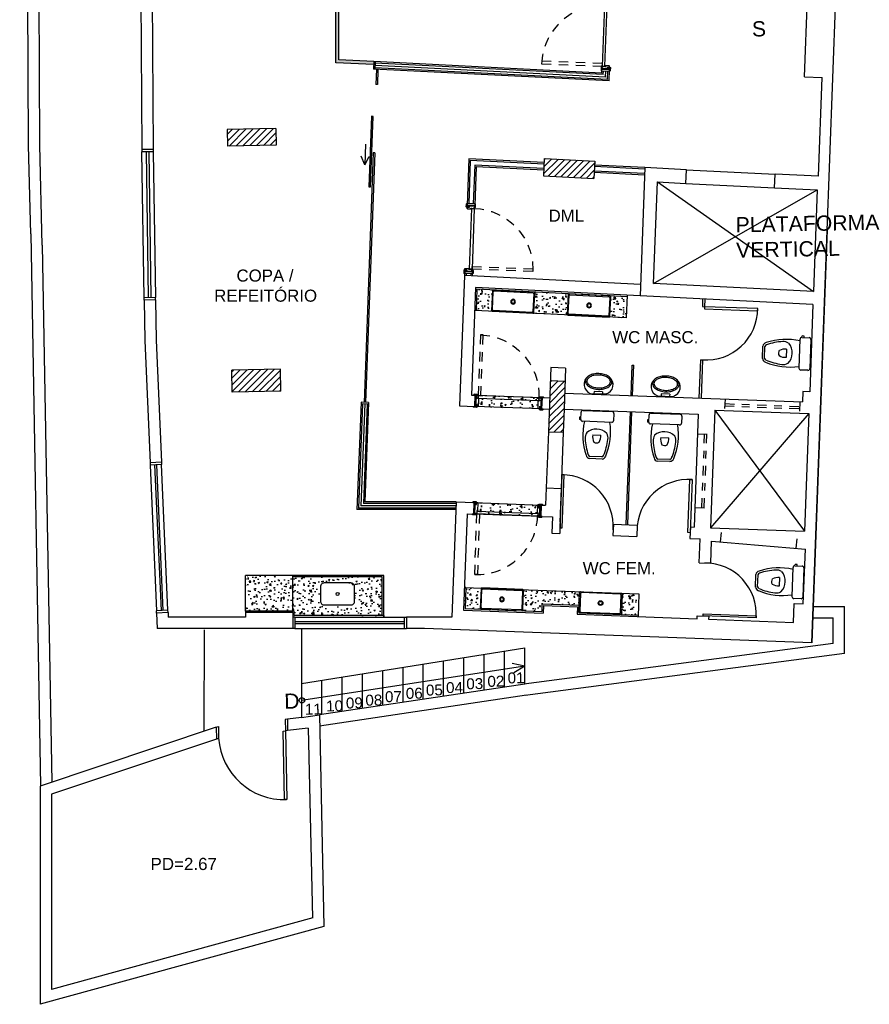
# Model space of a CAD drawing. Header units: inches. Extents: x 340 to 483, y 139 to 177.
# Tile 5 of 16: x 386 to 397, y 139 to 152. Entities that reach past the tile are written whole.
import ezdxf

# ---------------------------------------------------------------- set-up
doc = ezdxf.new("R2010")
doc.units = ezdxf.units.IN
doc.header["$LTSCALE"] = 0.1
doc.header["$MEASUREMENT"] = 0
doc.linetypes.add('DASHDOT2', pattern=[0.5, 0.25, -0.125, 0, -0.125])
doc.linetypes.add('DASHED2', pattern=[0.375, 0.25, -0.125])
for name, color, linetype in [('TJ-DIVISORIA', 96, 'Continuous'), ('TJ-DRYWALL', 132, 'Continuous'), ('TJ-ESQUADRIA1', 1, 'Continuous'), ('TJ-ESQUADRIA2', 2, 'Continuous'), ('TJ-ESQUADRIAS', 2, 'Continuous'), ('TJ-GRANITOCORTE', 3, 'Continuous'), ('TJ-GRANITOVISTA', 2, 'Continuous'), ('TJ-HACHURA', 8, 'Continuous'), ('TJ-LADEVIDRO', 11, 'Continuous'), ('TJ-LOUCA', 2, 'Continuous'), ('TJ-MOBILIARIOHIDRO', 2, 'Continuous'), ('TJ-PAREDE', 5, 'Continuous'), ('TJ-PAREDECORTE', 5, 'Continuous'), ('TJ-PAREDEMURO', 3, 'Continuous'), ('TJ-PILARES', 6, 'Continuous'), ('TJ-PISO', 1, 'Continuous'), ('TJ-PROJECAOACIMA', 1, 'DASHDOT2'), ('TJ-TEXTO01', 1, 'Continuous'), ('TJ-TEXTO01 1PARA100', 1, 'Continuous'), ('TJ-TEXTO03 1PARA100', 3, 'Continuous'), ('TJ-VIDRO', 140, 'Continuous')]:
    doc.layers.add(name, color=color, linetype=linetype)
doc.styles.add('ARIAL', font='arial.ttf')
doc.styles.get("Standard").update_dxf_attribs({"font": 'arial.ttf'})
doc.linetypes.add('BATTING', pattern='A,0.00254,-2.54,[134,ltypeshp.shx,S=2.54,R=0,X=-2.54,Y=0],-5.08,[134,ltypeshp.shx,S=2.54,R=180,X=2.54,Y=0],-2.54', length=10.16254)
pattern_1 = [(50, (0, 0), (0.179315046, -0.015688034), [0.01875, -0.20625]), (355, (0, 0), (-0.03468783, 0.18804803), [0.015, -0.165]), (100.451444, (0.01494, -0.0013), (0.14462721, 0.17236), [0.01593505, -0.17528553]), (46.1842, (0, 0.05), (0.26681033, -0.04137982), [0.028125, -0.309375]), (96.635635, (0.02223, 0.04655), (0.23366549, 0.24352965), [0.02390259, -0.26292844]), (351.184164, (0, 0.05), (0.23366549, 0.24352965), [0.0225, -0.2475]), (21, (0.025, 0.0375), (0.149226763, -0.100654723), [0.01875, -0.20625]), (326, (0.025, 0.0375), (0.06082883, 0.18128751), [0.015, -0.165]), (71.451445, (0.03744, 0.02911), (0.210055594, 0.08063279), [0.01593505, -0.17528553]), (37.5, (0, 0), (0.003039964, 0.083223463), [0, -0.163, 0, -0.1675, 0, -0.165625]), (7.5, (0, 0), (0.065767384, 0.098602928), [0, -0.0955, 0, -0.15925, 0, -0.063125]), (327.5, (-0.05575, 0), (0.133455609, -0.005638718), [0, -0.0625, 0, -0.195, 0, -0.25875]), (317.5, (-0.08075, 0), (0.145796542, 0.025026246), [0, -0.08125, 0, -0.1295, 0, -0.18375])]

# ---------------------------------------------------------------- blocks, each defined once
blk = doc.blocks.new('Vaso-p01')
at = {"color": 2}
for p, q in [((-0.162, 0), (0.162, 0)), ((-0.182, -0.077), (-0.198, -0.077)), ((-0.198, -0.077), (-0.198, -0.101)), ((-0.182, -0.101), (-0.198, -0.101)), ((-0.182, -0.101), (-0.182, -0.02)), ((0.182, -0.02), (0.182, -0.101)), ((0.162, -0.121), (-0.162, -0.121)), ((0.07, -0.533), (-0.07, -0.533)), ((0.067, -0.509), (-0.067, -0.509))]:
    blk.add_line(p, q, dxfattribs=at)
at = {"color": 1}
blk.add_line((-0.045, -0.267), (0.047, -0.267), dxfattribs=at)
at = {"color": 2}
for centre, radius, start, end in [((-0.162, -0.02), 0.0203, 90, 180), ((0.162, -0.02), 0.0203, 0, 90), ((-0.162, -0.101), 0.0203, 180, 270), ((0.162, -0.101), 0.0203, 270, 0), ((0.543, -0.252), 0.697, 169.1709, 200.5902), ((0, -0.367), 0.165, 46.9385, 133.0615), ((-0.543, -0.252), 0.697, 339.4098, 10.8291), ((-0.029, -0.3), 0.0988, 147.4418, 187.6795), ((0.543, -0.252), 0.673, 185.1838, 200.8893), ((-0.543, -0.252), 0.673, 339.1107, 354.8162), ((0.029, -0.3), 0.0988, 352.3205, 32.5582), ((-0.059, -0.481), 0.0536, 198.539, 258.4599), ((-0.059, -0.481), 0.0293, 203.7143, 254.3649), ((0.059, -0.481), 0.0293, 285.6351, 336.2857), ((0.059, -0.481), 0.0536, 281.5401, 341.461)]:
    blk.add_arc(centre, radius, start, end, dxfattribs=at)
at = {"color": 1}
for centre, radius, start, end in [((0.09, -0.282), 0.135, 173.5588, 209.061), ((-0.088, -0.282), 0.135, 330.939, 6.4412), ((0.001, -0.298), 0.0579, 239.3297, 300.6703)]:
    blk.add_arc(centre, radius, start, end, dxfattribs=at)
blk = doc.blocks.new('CUBA-RETANGULAR')
at = {"layer": 'TJ-MOBILIARIOHIDRO'}
for p, q in [((-0.28, -0.131), (-0.28, 0.131)), ((-0.271, 0.14), (0.271, 0.14)), ((0.28, 0.131), (0.28, -0.131)), ((-0.268, 0.118), (-0.268, -0.118)), ((0.258, 0.128), (-0.258, 0.128)), ((0.268, -0.118), (0.268, 0.118)), ((-0.258, -0.128), (0.258, -0.128)), ((0.271, -0.14), (-0.271, -0.14))]:
    blk.add_line(p, q, dxfattribs=at)
for points in [[(-0.258, 0.128, 0), (-0.259, 0.127, 0), (-0.259, 0.127, 0), (-0.26, 0.127, 0), (-0.261, 0.127, 0), (-0.262, 0.126, 0), (-0.263, 0.126, 0), (-0.264, 0.125, 0), (-0.265, 0.125, 0), (-0.265, 0.124, 0), (-0.266, 0.123, 0), (-0.266, 0.122, 0), (-0.267, 0.121, 0), (-0.267, 0.12, 0), (-0.267, 0.119, 0), (-0.267, 0.119, 0), (-0.268, 0.118, 0)], [(0.268, 0.118, 0), (0.267, 0.119, 0), (0.267, 0.119, 0), (0.267, 0.12, 0), (0.267, 0.121, 0), (0.266, 0.122, 0), (0.266, 0.123, 0), (0.265, 0.124, 0), (0.265, 0.125, 0), (0.264, 0.125, 0), (0.263, 0.126, 0), (0.262, 0.126, 0), (0.261, 0.127, 0), (0.26, 0.127, 0), (0.259, 0.127, 0), (0.259, 0.127, 0), (0.258, 0.128, 0)], [(-0.268, -0.118, 0), (-0.267, -0.119, 0), (-0.267, -0.119, 0), (-0.267, -0.12, 0), (-0.267, -0.121, 0), (-0.266, -0.122, 0), (-0.266, -0.123, 0), (-0.265, -0.124, 0), (-0.265, -0.125, 0), (-0.264, -0.125, 0), (-0.263, -0.126, 0), (-0.262, -0.126, 0), (-0.261, -0.127, 0), (-0.26, -0.127, 0), (-0.259, -0.127, 0), (-0.259, -0.127, 0), (-0.258, -0.128, 0)], [(0.258, -0.128, 0), (0.259, -0.127, 0), (0.259, -0.127, 0), (0.26, -0.127, 0), (0.261, -0.127, 0), (0.262, -0.126, 0), (0.263, -0.126, 0), (0.264, -0.125, 0), (0.265, -0.125, 0), (0.265, -0.124, 0), (0.266, -0.123, 0), (0.266, -0.122, 0), (0.267, -0.121, 0), (0.267, -0.12, 0), (0.267, -0.119, 0), (0.267, -0.119, 0), (0.268, -0.118, 0)]]:
    blk.add_polyline3d(points, dxfattribs=at)
at = {"layer": 'TJ-MOBILIARIOHIDRO', "color": 1}
for radius in [0.031, 0.0225]:
    blk.add_circle((0, 0), radius, dxfattribs=at)
at = {"layer": 'TJ-MOBILIARIOHIDRO'}
for centre, start, end in [((-0.271, 0.131), 90, 180), ((0.271, 0.131), 0, 90), ((-0.271, -0.131), 180, 270), ((0.271, -0.131), 270, 0)]:
    blk.add_arc(centre, 0.009, start, end, dxfattribs=at)
blk = doc.blocks.new('Mic-pl')
at = {"color": 2}
for p, q in [((-0.063, 0.209), (-0.283, 0.209)), ((-0.233, 0.179), (-0.233, 0.209)), ((-0.233, 0.179), (-0.113, 0.179)), ((-0.113, 0.179), (-0.113, 0.209))]:
    blk.add_line(p, q, dxfattribs=at)
for points in [[(0.012, 0.039, 0.1533), (0, 0.077, 0.106879), (-0.042, 0.116, 0.073872), (-0.099, 0.14, 0.060444), (-0.173, 0.149, 0.060444), (-0.247, 0.14, 0.073872), (-0.304, 0.116, 0.106879), (-0.346, 0.077, 0.1533), (-0.358, 0.039, 0.1533), (-0.346, 0, 0.106879), (-0.304, -0.039, 0.073872), (-0.247, -0.062, 0.060444), (-0.173, -0.071, 0.060444), (-0.099, -0.062, 0.073872), (-0.042, -0.039, 0.106879), (0, 0, 0.1533)], [(-0.008, 0.039, 0.1533), (-0.016, 0.066, 0.106879), (-0.052, 0.099, 0.073872), (-0.103, 0.12, 0.060444), (-0.173, 0.129, 0.060444), (-0.242, 0.12, 0.073872), (-0.293, 0.099, 0.106879), (-0.329, 0.066, 0.1533), (-0.338, 0.039, 0.1533), (-0.329, 0.011, 0.106879), (-0.293, -0.022, 0.073872), (-0.242, -0.043, 0.060444), (-0.173, -0.051, 0.060444), (-0.103, -0.043, 0.073872), (-0.052, -0.022, 0.106879), (-0.016, 0.011, 0.1533)]]:
    blk.add_lwpolyline(points, format="xyb", close=True, dxfattribs=at)
for centre, start, end in [((-0.242, 0.081), 107.6173, 234.0087), ((-0.103, 0.081), 305.9913, 72.3827)]:
    blk.add_arc(centre, 0.134, start, end, dxfattribs=at)
blk = doc.blocks.new('porta 80')
at = {"layer": 'TJ-ESQUADRIAS'}
for p, q in [((-0.161, 0.888), (-0.047, 0.888)), ((-0.161, 0.879), (-0.161, 0.888)), ((-0.155, 0.879), (-0.161, 0.879)), ((-0.161, 0.871), (-0.155, 0.871)), ((-0.155, 0.871), (-0.155, 0.879)), ((-0.117, 0.863), (-0.153, 0.863)), ((-0.117, 0.862), (-0.117, 0.863)), ((-0.112, 0.862), (-0.117, 0.862)), ((-0.117, 0.859), (-0.112, 0.859)), ((-0.117, 0.855), (-0.117, 0.859)), ((-0.115, 0.853), (-0.117, 0.855)), ((-0.019, 0.853), (-0.115, 0.853)), ((-0.112, 0.859), (-0.112, 0.862)), ((-0.047, 0.888), (-0.011, 0.888)), ((-0.037, 0.879), (-0.037, 0.871)), ((-0.011, 0.879), (-0.037, 0.879)), ((-0.037, 0.871), (-0.011, 0.871)), ((-0.011, 0.888), (-0.011, 0.879)), ((-0.011, 0.871), (-0.011, 0.861)), ((-0.161, 0.05), (-0.155, 0.05)), ((-0.161, 0.042), (-0.161, 0.033)), ((-0.155, 0.042), (-0.161, 0.042)), ((-0.161, 0.033), (-0.087, 0.033)), ((-0.155, 0.05), (-0.155, 0.042)), ((-0.117, 0.058), (-0.153, 0.058)), ((-0.115, 0.068), (-0.117, 0.066)), ((-0.117, 0.066), (-0.117, 0.062)), ((-0.117, 0.062), (-0.112, 0.062)), ((-0.117, 0.059), (-0.117, 0.058)), ((-0.112, 0.059), (-0.117, 0.059)), ((-0.019, 0.068), (-0.115, 0.068)), ((-0.112, 0.062), (-0.112, 0.059)), ((-0.087, 0.033), (-0.011, 0.033)), ((-0.037, 0.05), (-0.011, 0.05)), ((-0.037, 0.042), (-0.037, 0.05)), ((-0.011, 0.042), (-0.037, 0.042)), ((-0.011, 0.05), (-0.011, 0.06)), ((-0.011, 0.033), (-0.011, 0.042))]:
    blk.add_line(p, q, dxfattribs=at)
for points in [[(-0.161, 0.916), (-0.163, 0.913), (-0.164, 0.913), (-0.164, 0.878), (-0.159, 0.878), (-0.156, 0.875), (-0.156, 0.871), (-0.164, 0.871, -0.414214), (-0.172, 0.879), (-0.172, 0.913, -0.414214), (-0.164, 0.921), (-0.161, 0.921)], [(-0.032, 0.878), (-0.035, 0.875), (-0.035, 0.871), (-0.008, 0.871, 0.414214), (0, 0.879), (0, 0.913, 0.414214), (-0.008, 0.921), (-0.011, 0.921), (-0.011, 0.878)], [(-0.119, 0.854, -0.165409), (-0.121, 0.855, 0.159727), (-0.119, 0.862), (-0.118, 0.862), (-0.118, 0.854)], [(-0.161, 0.005), (-0.163, 0.007), (-0.164, 0.007), (-0.164, 0.042), (-0.159, 0.042), (-0.156, 0.045), (-0.156, 0.05), (-0.164, 0.05, 0.414214), (-0.172, 0.042), (-0.172, 0.008, 0.414214), (-0.164, 0), (-0.161, 0)], [(-0.119, 0.067, 0.165409), (-0.121, 0.066, -0.159727), (-0.119, 0.059), (-0.118, 0.059), (-0.118, 0.067)], [(-0.032, 0.042), (-0.035, 0.045), (-0.035, 0.05), (-0.008, 0.05, -0.414214), (0, 0.042), (0, 0.008, -0.414214), (-0.008, 0), (-0.011, 0), (-0.011, 0.042)]]:
    blk.add_lwpolyline(points, format="xyb", close=True, dxfattribs=at)
at = {"layer": 'TJ-ESQUADRIAS', "color": 1, "linetype": 'DASHED2', "ltscale": 5}
blk.add_lwpolyline([(-0.957, 0.825), (-0.957, 0.86), (-0.157, 0.86), (-0.157, 0.825), (-0.957, 0.825)], dxfattribs=at)
at = {"layer": 'TJ-ESQUADRIAS'}
blk.add_lwpolyline([(-0.157, 0.86), (-0.122, 0.86), (-0.122, 0.06), (-0.157, 0.06), (-0.157, 0.86)], dxfattribs=at)
at = {"layer": 'TJ-ESQUADRIAS', "color": 1, "linetype": 'DASHED2', "ltscale": 5}
blk.add_arc((-0.157, 0.86), 0.8, 180, 270, dxfattribs=at)
at = {"layer": 'TJ-ESQUADRIAS'}
for centre, start, end in [((-0.153, 0.871), 180, 270), ((-0.019, 0.861), 270, 0), ((-0.153, 0.05), 90, 180), ((-0.019, 0.06), 0, 90)]:
    blk.add_arc(centre, 0.008, start, end, dxfattribs=at)
at = {"layer": 'TJ-PAREDECORTE', "linetype": 'Continuous'}
for p, q in [((-0.161, 0.9), (-0.011, 0.9)), ((-0.161, 0.02), (-0.011, 0.02))]:
    blk.add_line(p, q, dxfattribs=at)
blk = doc.blocks.new('PORTA 80 GRADE 10')
at = {"layer": 'TJ-ESQUADRIAS', "linetype": 'Continuous', "ltscale": 30}
h = blk.add_hatch(dxfattribs=at)
h.set_pattern_fill('ANSI32', color=252, scale=0.002, style=0)
h.set_pattern_definition([(45, (-24.987796, 74.9285568), (-0.000530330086, 0.000530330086), []), (45, (-24.9874424, 74.9285568), (-0.000530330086, 0.000530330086), [])])
h.paths.add_polyline_path([(-0.839, -0.056), (-0.839, -0.054), (-0.839, -0.054, 1.192513), (-0.839, -0.054), (-0.839, -0.054), (-0.839, -0.052), (-0.839, -0.052, 0.041645), (-0.839, -0.052, 0.000003), (-0.839, -0.052, 1), (-0.839, -0.051, 0.045988), (-0.839, -0.051), (-0.841, -0.051, 1.142539), (-0.841, -0.052, 0.013689), (-0.841, -0.052), (-0.841, -0.052), (-0.841, -0.054), (-0.841, -0.054, 1.124804), (-0.841, -0.054), (-0.841, -0.054), (-0.841, -0.056), (-0.842, -0.056), (-0.842, -0.059, -0.183959), (-0.835, -0.06, -0.115771), (-0.836, -0.061), (-0.838, -0.061, 1), (-0.838, -0.061), (-0.837, -0.061, 0.383202), (-0.833, -0.058), (-0.833, -0.056)])
h.paths.add_polyline_path([(-0.841, -0.057), (-0.841, -0.058, -0.159727), (-0.834, -0.06, 0.165409), (-0.834, -0.058), (-0.834, -0.057)], flags=16)
h = blk.add_hatch(dxfattribs=at)
h.set_pattern_fill('ANSI32', color=252, scale=0.002, style=0)
h.set_pattern_definition([(135, (24.107796, 74.9285568), (0.000530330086, 0.000530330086), []), (135, (24.1074424, 74.9285568), (0.000530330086, 0.000530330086), [])])
h.paths.add_polyline_path([(-0.041, -0.056), (-0.041, -0.054), (-0.041, -0.054, -1.192513), (-0.041, -0.054), (-0.041, -0.054), (-0.041, -0.052), (-0.041, -0.052, -0.041645), (-0.041, -0.052, -0.000003), (-0.041, -0.052, -1), (-0.041, -0.051, -0.045988), (-0.041, -0.051), (-0.039, -0.051, -1.142539), (-0.039, -0.052, -0.013689), (-0.039, -0.052), (-0.039, -0.052), (-0.039, -0.054), (-0.039, -0.054, -1.124804), (-0.039, -0.054), (-0.039, -0.054), (-0.039, -0.056), (-0.038, -0.056), (-0.038, -0.059, 0.183959), (-0.045, -0.06, 0.115771), (-0.044, -0.061), (-0.042, -0.061, -1), (-0.042, -0.061), (-0.043, -0.061, -0.383202), (-0.047, -0.058), (-0.047, -0.056)])
h.paths.add_polyline_path([(-0.039, -0.057), (-0.039, -0.058, 0.159727), (-0.046, -0.06, -0.165409), (-0.046, -0.058), (-0.046, -0.057)], flags=16)
at = {"layer": 'TJ-ESQUADRIAS', "color": 2}
for p, q in [((-0.867, 0), (-0.859, 0)), ((-0.012, 0), (-0.022, 0))]:
    blk.add_line(p, q, dxfattribs=at)
at = {"layer": 'TJ-ESQUADRIAS'}
for p, q in [((-0.867, -0.026), (-0.867, 0)), ((-0.867, -0.1), (-0.867, -0.026)), ((-0.859, -0.1), (-0.867, -0.1)), ((-0.859, 0), (-0.859, -0.026)), ((-0.859, -0.026), (-0.851, -0.026)), ((-0.859, -0.094), (-0.859, -0.1)), ((-0.851, -0.094), (-0.859, -0.094)), ((-0.851, 0), (-0.84, 0)), ((-0.851, -0.026), (-0.851, 0)), ((-0.851, -0.1), (-0.851, -0.094)), ((-0.841, -0.056), (-0.842, -0.056)), ((-0.842, -0.056), (-0.842, -0.092)), ((-0.841, -0.051), (-0.841, -0.056)), ((-0.838, -0.051), (-0.841, -0.051)), ((-0.838, -0.056), (-0.838, -0.051)), ((-0.835, -0.056), (-0.838, -0.056)), ((-0.833, -0.054), (-0.835, -0.056)), ((-0.833, -0.008), (-0.833, -0.054)), ((-0.048, -0.008), (-0.048, -0.054)), ((-0.048, -0.054), (-0.045, -0.056)), ((-0.045, -0.056), (-0.041, -0.056)), ((-0.041, -0.051), (-0.038, -0.051)), ((-0.041, -0.056), (-0.041, -0.051)), ((-0.03, 0), (-0.039, 0)), ((-0.038, -0.051), (-0.038, -0.056)), ((-0.038, -0.056), (-0.037, -0.056)), ((-0.037, -0.056), (-0.037, -0.092)), ((-0.03, -0.026), (-0.03, 0)), ((-0.022, -0.026), (-0.03, -0.026)), ((-0.03, -0.094), (-0.022, -0.094)), ((-0.03, -0.1), (-0.03, -0.094)), ((-0.022, 0), (-0.022, -0.026)), ((-0.022, -0.094), (-0.022, -0.1)), ((-0.022, -0.1), (-0.012, -0.1)), ((-0.012, -0.036), (-0.012, 0)), ((-0.012, -0.1), (-0.012, -0.036))]:
    blk.add_line(p, q, dxfattribs=at)
for points in [[(-0.858, -0.021), (-0.855, -0.024), (-0.851, -0.024), (-0.851, 0.003, 0.414214), (-0.859, 0.011), (-0.893, 0.011, 0.414214), (-0.901, 0.003), (-0.901, 0), (-0.858, 0)], [(-0.022, -0.021), (-0.025, -0.024), (-0.03, -0.024), (-0.03, 0.003, -0.414214), (-0.022, 0.011), (0.012, 0.011, -0.414214), (0.02, 0.003), (0.02, 0), (-0.022, 0)], [(-0.895, -0.1), (-0.893, -0.102), (-0.893, -0.103), (-0.858, -0.103), (-0.858, -0.098), (-0.855, -0.095), (-0.851, -0.095), (-0.851, -0.103, -0.414214), (-0.859, -0.111), (-0.893, -0.111, -0.414214), (-0.901, -0.103), (-0.901, -0.1)], [(0.015, -0.1), (0.013, -0.102), (0.013, -0.103), (-0.022, -0.103), (-0.022, -0.098), (-0.025, -0.095), (-0.03, -0.095), (-0.03, -0.103, 0.414214), (-0.022, -0.111), (0.012, -0.111, 0.414214), (0.02, -0.103), (0.02, -0.1)]]:
    blk.add_lwpolyline(points, format="xyb", close=True, dxfattribs=at)
at = {"layer": 'TJ-ESQUADRIAS', "color": 252, "linetype": 'Continuous'}
for points in [[(-0.834, -0.058, -0.165409), (-0.834, -0.06, 0.159727), (-0.841, -0.058), (-0.841, -0.057), (-0.834, -0.057)], [(-0.046, -0.058, 0.165409), (-0.046, -0.06, -0.159727), (-0.039, -0.058), (-0.039, -0.057), (-0.046, -0.057)]]:
    blk.add_lwpolyline(points, format="xyb", close=True, dxfattribs=at)
at = {"layer": 'TJ-ESQUADRIAS'}
blk.add_lwpolyline([(-0.041, -0.096), (-0.041, -0.061), (-0.84, -0.061), (-0.84, -0.096), (-0.041, -0.096)], dxfattribs=at)
at = {"layer": 'TJ-ESQUADRIAS', "color": 1, "linetype": 'DASHED2', "ltscale": 5}
blk.add_lwpolyline([(-0.076, -0.896), (-0.041, -0.896), (-0.041, -0.096), (-0.076, -0.096), (-0.076, -0.896)], dxfattribs=at)
at = {"layer": 'TJ-ESQUADRIAS'}
for centre, start, end in [((-0.851, -0.092), 270, 0), ((-0.84, -0.008), 0, 90), ((-0.039, -0.008), 90, 180), ((-0.03, -0.092), 180, 270)]:
    blk.add_arc(centre, 0.008, start, end, dxfattribs=at)
at = {"layer": 'TJ-ESQUADRIAS', "color": 1, "linetype": 'DASHED2', "ltscale": 5}
blk.add_arc((-0.04, -0.096), 0.801, 180, 267.4377, dxfattribs=at)
at = {"layer": 'TJ-PAREDECORTE', "linetype": 'Continuous'}
for p, q in [((-0.88, -0.1), (-0.88, 0)), ((0, -0.1), (0, 0))]:
    blk.add_line(p, q, dxfattribs=at)
blk = doc.blocks.new('cuba4')
at = {"layer": 'TJ-LOUCA'}
blk.add_lwpolyline([(0.225, -0.095), (0.225, 0.095, 0.414214), (0.175, 0.145), (-0.175, 0.145, 0.414214), (-0.225, 0.095), (-0.225, -0.095, 0.414214), (-0.175, -0.145), (0.175, -0.145, 0.414214)], format="xyb", close=True, dxfattribs=at)
at = {"layer": 'TJ-LOUCA', "color": 1}
blk.add_circle((0, 0), 0.02, dxfattribs=at)

msp = doc.modelspace()

# ---------------------------------------------------------------- hatches: boundary and pattern name
at = {"layer": 'TJ-DIVISORIA'}
h = msp.add_hatch(color=256, dxfattribs=at)
h.dxf.hatch_style = 1
h.paths.add_polyline_path([(390.935, 151.318), (390.475, 151.341), (390.475, 153.353), (390.435, 153.353), (390.435, 151.303), (390.933, 151.278)])
at = {"layer": 'TJ-HACHURA', "linetype": 'Continuous'}
h = msp.add_hatch(dxfattribs=at)
h.set_pattern_fill('AR-CONC', color=8, scale=0.025)
h.set_pattern_definition(pattern_1)
h.paths.add_polyline_path([(392.498, 148.302, -0.414214), (392.508, 148.311), (392.294, 148.321), (392.284, 148.041), (392.494, 148.031, -0.414214), (392.485, 148.04)])
h.paths.add_polyline_path([(393.498, 148.252, -0.414214), (393.508, 148.261), (393.049, 148.283, -0.414214), (393.058, 148.274), (393.044, 148.012, -0.414214), (393.035, 148.004), (393.493, 147.981, -0.414214), (393.485, 147.99)])
h.paths.add_polyline_path([(394.278, 148.222), (394.049, 148.233, -0.414214), (394.057, 148.224), (394.044, 147.962, -0.414214), (394.035, 147.954), (394.264, 147.942)])
at = {"layer": 'TJ-HACHURA'}
h = msp.add_hatch(dxfattribs=at)
h.set_pattern_fill('AR-CONC', color=8, scale=0.025)
h.set_pattern_definition([(50, (0.0126, 1.41556), (0.179315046, -0.015688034), [0.01875, -0.20625]), (355, (0.0126, 1.41556), (-0.03468783, 0.18804803), [0.015, -0.165]), (100.451444, (0.02754, 1.41426), (0.14462721, 0.17236), [0.01593505, -0.17528553]), (46.1842, (0.0126, 1.46556), (0.26681033, -0.04137982), [0.028125, -0.309375]), (96.635635, (0.03483, 1.46212), (0.23366549, 0.24352965), [0.02390259, -0.26292844]), (351.184164, (0.0126, 1.46556), (0.23366549, 0.24352965), [0.0225, -0.2475]), (21, (0.0376, 1.45306), (0.149226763, -0.100654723), [0.01875, -0.20625]), (326, (0.0376, 1.45306), (0.06082883, 0.18128751), [0.015, -0.165]), (71.451445, (0.05003, 1.44468), (0.210055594, 0.08063279), [0.01593505, -0.17528553]), (37.5, (0.01259, 1.415564), (0.003039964, 0.083223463), [0, -0.163, 0, -0.1675, 0, -0.165625]), (7.5, (0.01259, 1.41556), (0.065767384, 0.098602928), [0, -0.0955, 0, -0.15925, 0, -0.063125]), (327.5, (-0.04316, 1.415564), (0.133455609, -0.005638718), [0, -0.0625, 0, -0.195, 0, -0.25875]), (317.5, (-0.06816, 1.41556), (0.145796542, 0.025026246), [0, -0.08125, 0, -0.1295, 0, -0.18375])])
h.paths.add_polyline_path([(392.273, 146.927), (393.152, 146.894), (393.146, 146.744), (392.267, 146.777)])
h = msp.add_hatch(dxfattribs=at)
h.set_pattern_fill('AR-CONC', color=8, scale=0.025)
h.set_pattern_definition(pattern_1)
h.paths.add_polyline_path([(392.26, 145.511), (393.139, 145.478), (393.134, 145.328), (392.254, 145.361)])
at = {"layer": 'TJ-HACHURA', "linetype": 'Continuous'}
h = msp.add_hatch(dxfattribs=at)
h.set_pattern_fill('AR-CONC', color=8, scale=0.025)
h.set_pattern_definition(pattern_1)
h.paths.add_polyline_path([(391.048, 144.533), (389.868, 144.533), (389.868, 144.083), (389.888, 144.083), (389.888, 144.023), (391.048, 144.023)])
h.paths.add_polyline_path([(390.234, 144.383, -0.414214), (390.284, 144.433), (390.634, 144.433, -0.414214), (390.684, 144.383), (390.684, 144.193, -0.414214), (390.634, 144.143), (390.284, 144.143, -0.414214), (390.234, 144.193)], flags=16)
h.paths.add_polyline_path([(390.439, 144.288, -1), (390.479, 144.288, -1)], flags=0)
h.paths.add_polyline_path([(389.868, 144.533), (389.868, 144.553), (389.248, 144.553), (389.248, 144.083), (389.868, 144.083)])
h = msp.add_hatch(dxfattribs=at)
h.set_pattern_fill('AR-CONC', color=8, scale=0.025)
h.set_pattern_definition(pattern_1)
h.paths.add_polyline_path([(394.427, 144.31), (394.198, 144.318, -0.414214), (394.207, 144.309), (394.197, 144.047, -0.414214), (394.188, 144.038), (394.416, 144.03)])
h.paths.add_polyline_path([(393.647, 144.33, -0.414214), (393.657, 144.338), (392.899, 144.367, -0.414214), (392.907, 144.357), (392.898, 144.095, -0.414214), (392.888, 144.087), (393.147, 144.077), (393.151, 144.177), (393.641, 144.159)])
h.paths.add_polyline_path([(392.348, 144.378, -0.414214), (392.357, 144.387), (392.148, 144.394), (392.138, 144.115), (392.347, 144.107, -0.414214), (392.338, 144.116)])
at = {"layer": 'TJ-PILARES'}
h = msp.add_hatch(dxfattribs=at)
h.set_pattern_fill('ANSI31', color=8, scale=0.5)
h.paths.add_polyline_path([(393.455, 147.11), (393.26, 147.12), (393.235, 146.445), (393.43, 146.438), (393.442, 146.743)])
h.paths.add_polyline_path([(389.644, 150.438), (389.629, 150.438), (389.629, 150.436), (389.531, 150.436), (389.005, 150.426), (389.009, 150.206), (389.649, 150.218)])
h.paths.add_polyline_path([(393.846, 150.009), (393.182, 150.043), (393.17, 149.813), (393.834, 149.78)])
h.paths.add_polyline_path([(389.706, 147.269), (389.066, 147.256), (389.071, 146.967), (389.711, 146.979)])
h.paths.add_polyline_path([(389.613, 153.503), (388.983, 153.503), (388.982, 153.273), (389.612, 153.273)])
h.paths.add_polyline_path([(389.41, 162.979), (389, 162.979), (389, 162.724), (389.41, 162.724)])
h.paths.add_polyline_path([(394.435, 162.989), (393.8, 162.989), (393.8, 162.774), (394.435, 162.774)])
h.paths.add_polyline_path([(394.407, 159.864), (393.772, 159.864), (393.772, 159.649), (394.407, 159.649)])
h.paths.add_polyline_path([(389.672, 159.864), (389.012, 159.864), (389.012, 159.649), (389.672, 159.649)])
h.paths.add_polyline_path([(389.232, 156.883), (389.012, 156.883), (389.012, 156.263), (389.232, 156.263)])
h.paths.add_polyline_path([(395.528, 156.874), (395.289, 156.883), (395.265, 156.249), (395.505, 156.24)])
h.paths.add_polyline_path([(395.411, 153.726), (395.172, 153.735), (395.148, 153.106), (395.388, 153.097)])
h.paths.add_polyline_path([(392.015, 173.446), (391.815, 173.446), (391.814, 172.806), (392.014, 172.801)])
h.paths.add_polyline_path([(394.765, 173.417), (394.515, 173.418), (394.514, 172.758), (394.764, 172.757)])
h.paths.add_polyline_path([(394.512, 167.789), (394.257, 167.789), (394.257, 167.154), (394.522, 167.144)])
h.paths.add_polyline_path([(392.027, 167.726), (391.792, 167.721), (391.791, 167.081), (392.026, 167.081)])
h.paths.add_polyline_path([(389.152, 167.22), (388.872, 167.22), (388.871, 166.795), (389.151, 166.795)])
h.paths.add_polyline_path([(389.16, 173.446), (388.88, 173.446), (388.879, 172.81), (389.159, 172.81)])

# ---------------------------------------------------------------- linework, layer by layer
at = {"layer": 'TJ-DIVISORIA'}
for p, q in [((390.435, 151.303), (390.435, 153.353)), ((390.475, 151.341), (390.475, 153.353)), ((390.935, 151.318), (390.475, 151.341)), ((390.933, 151.278), (390.435, 151.303))]:
    msp.add_line(p, q, dxfattribs=at)
at = {"layer": 'TJ-DRYWALL'}
for p, q in [((390.935, 151.318), (390.931, 151.218)), ((393.938, 151.168), (390.935, 151.318)), ((390.955, 151.317), (390.951, 151.217)), ((394.035, 151.063), (390.931, 151.218)), ((394.015, 151.084), (390.952, 151.237)), ((393.958, 151.147), (390.954, 151.297)), ((393.938, 151.168), (393.94, 151.218)), ((393.94, 151.218), (394.04, 151.214)), ((393.94, 151.198), (394.04, 151.194)), ((393.958, 151.147), (393.96, 151.197)), ((394.015, 151.084), (394.02, 151.195)), ((394.035, 151.063), (394.04, 151.214)), ((392.188, 150.039), (392.165, 149.428)), ((392.207, 150.018), (392.186, 149.447)), ((393.179, 149.989), (392.188, 150.039)), ((393.178, 149.969), (392.207, 150.018)), ((392.265, 149.955), (392.246, 149.445)), ((393.175, 149.909), (392.265, 149.955)), ((392.284, 149.934), (392.265, 149.424)), ((393.174, 149.889), (392.284, 149.934)), ((394.504, 149.903), (393.842, 149.936)), ((394.505, 149.923), (393.843, 149.956)), ((394.5, 149.823), (393.838, 149.856)), ((394.501, 149.843), (393.839, 149.876)), ((392.265, 149.424), (392.165, 149.428)), ((392.266, 149.444), (392.166, 149.448)), ((392.133, 148.548), (392.131, 148.5)), ((392.232, 148.525), (392.132, 148.528)), ((392.233, 148.545), (392.133, 148.548)), ((392.152, 148.528), (392.151, 148.499)), ((392.212, 148.525), (392.211, 148.497)), ((392.233, 148.545), (392.231, 148.496)), ((390.768, 146.832), (390.719, 145.52)), ((390.787, 146.812), (390.736, 145.44)), ((390.867, 146.809), (390.767, 146.812)), ((390.868, 146.829), (390.768, 146.832)), ((390.847, 146.809), (390.799, 145.5)), ((390.868, 146.829), (390.819, 145.52)), ((390.719, 145.52), (390.715, 145.42)), ((392.019, 145.5), (390.799, 145.5)), ((392.02, 145.52), (390.819, 145.52)), ((392.016, 145.42), (390.715, 145.42)), ((392.017, 145.44), (390.736, 145.44))]:
    msp.add_line(p, q, dxfattribs=at)
at = {"layer": 'TJ-ESQUADRIA1'}
for p, q in [((387.911, 148.209), (387.882, 150.129)), ((388.032, 150.131), (388.061, 148.211)), ((387.991, 146.006), (388.075, 144.087)), ((388.224, 144.093), (388.14, 146.012)), ((389.898, 144.003), (391.338, 144.003)), ((389.898, 143.853), (391.338, 143.853))]:
    msp.add_line(p, q, dxfattribs=at)
at = {"layer": 'TJ-ESQUADRIA1', "color": 1}
msp.add_arc((389.761, 142.469), 0.87, 183.9603, 271.7989, dxfattribs=at)
at = {"layer": 'TJ-ESQUADRIA2'}
for p, q in [((387.881, 150.159), (387.882, 150.129)), ((388.031, 150.161), (388.032, 150.131)), ((388.032, 150.131), (387.882, 150.129)), ((387.971, 148.21), (387.942, 150.13)), ((387.972, 150.13), (388.001, 148.21)), ((388.061, 148.211), (387.911, 148.209)), ((387.912, 148.179), (387.911, 148.209)), ((388.062, 148.181), (388.061, 148.211)), ((387.989, 146.036), (387.991, 146.006)), ((388.14, 146.012), (387.991, 146.006)), ((388.05, 146.008), (388.135, 144.089)), ((388.164, 144.091), (388.08, 146.01)), ((388.139, 146.042), (388.14, 146.012)), ((388.224, 144.093), (388.075, 144.087)), ((388.076, 144.057), (388.075, 144.087)), ((388.226, 144.063), (388.224, 144.093)), ((389.898, 144.003), (389.868, 144.003)), ((389.898, 144.003), (389.898, 143.853)), ((391.338, 143.943), (389.898, 143.943)), ((391.338, 144.003), (391.338, 143.853)), ((391.338, 144.003), (391.368, 144.003)), ((389.898, 143.853), (389.868, 143.853)), ((391.338, 143.913), (389.898, 143.913)), ((391.338, 143.853), (391.368, 143.853)), ((389.798, 142.66), (389.771, 142.656)), ((389.771, 142.656), (389.774, 142.505)), ((388.86, 142.555), (388.89, 142.565)), ((388.89, 142.565), (388.893, 142.407)), ((389.801, 142.509), (389.774, 142.505)), ((388.893, 142.407), (388.863, 142.398))]:
    msp.add_line(p, q, dxfattribs=at)
at = {"layer": 'TJ-ESQUADRIA2', "color": 1, "linetype": 'Continuous'}
for p, q in [((390.828, 150.229), (390.818, 149.958)), ((390.818, 149.958), (390.768, 150.074)), ((390.818, 149.958), (390.877, 150.07))]:
    msp.add_line(p, q, dxfattribs=at)
at = {"layer": 'TJ-ESQUADRIA2'}
for points in [[(395.292, 148.061), (395.991, 148.035), (395.992, 148.065), (395.293, 148.091)], [(393.418, 145.178), (393.444, 145.877), (393.414, 145.878), (393.388, 145.179)], [(395.072, 145.116), (395.098, 145.816), (395.128, 145.815), (395.102, 145.115)], [(395.273, 144.048), (395.972, 144.022), (395.971, 143.992), (395.272, 144.018)], [(389.791, 141.6), (389.761, 141.6), (389.744, 142.501), (389.774, 142.505)]]:
    msp.add_lwpolyline(points, close=True, dxfattribs=at)
at = {"layer": 'TJ-ESQUADRIA2', "color": 1}
for centre, start, end in [((395.317, 148.065), 265.7423, 0), ((393.414, 145.203), 355.7423, 90), ((395.078, 145.141), 85.7423, 180), ((395.298, 144.042), 355.7423, 90)]:
    msp.add_arc(centre, 0.675, start, end, dxfattribs=at)
at = {"layer": 'TJ-GRANITOCORTE'}
for p, q in [((395.267, 148.192), (395.263, 148.093)), ((395.263, 148.093), (395.293, 148.091)), ((395.297, 148.191), (395.293, 148.091)), ((394.324, 146.92), (394.339, 147.32)), ((394.339, 147.32), (394.359, 147.319)), ((394.344, 146.92), (394.359, 147.319)), ((395.237, 147.393), (395.218, 146.887)), ((395.237, 147.393), (395.267, 147.392)), ((395.267, 147.392), (395.248, 146.886)), ((394.261, 145.222), (394.316, 146.71)), ((394.281, 145.221), (394.336, 146.71))]:
    msp.add_line(p, q, dxfattribs=at)
at = {"layer": 'TJ-GRANITOVISTA', "color": 3}
for p, q in [((392.294, 148.321), (392.284, 148.041)), ((394.278, 148.222), (392.294, 148.321)), ((394.278, 148.222), (394.279, 148.242)), ((392.284, 148.041), (392.264, 148.042)), ((392.148, 144.394), (392.128, 144.395)), ((392.148, 144.394), (392.138, 144.115)), ((393.151, 144.177), (393.147, 144.077)), ((393.151, 144.177), (393.641, 144.159)), ((389.248, 144.083), (389.248, 144.063)), ((389.888, 144.083), (389.248, 144.083)), ((389.888, 144.023), (389.888, 144.083)), ((392.138, 144.115), (393.147, 144.077)), ((393.641, 144.159), (393.637, 144.059)), ((393.637, 144.059), (394.416, 144.03)), ((391.068, 144.023), (389.888, 144.023)), ((391.068, 144.023), (391.068, 144.003)), ((394.416, 144.03), (394.416, 144.01))]:
    msp.add_line(p, q, dxfattribs=at)
at = {"layer": 'TJ-GRANITOVISTA'}
for p, q in [((394.264, 147.942), (394.279, 148.242)), ((394.264, 147.942), (392.266, 148.042)), ((391.068, 144.553), (389.248, 144.553)), ((389.248, 144.083), (389.248, 144.553)), ((389.868, 144.083), (389.868, 144.553)), ((391.048, 144.533), (389.868, 144.533)), ((391.048, 144.023), (391.048, 144.533)), ((391.068, 144.003), (391.068, 144.553)), ((392.128, 144.395), (394.427, 144.31)), ((394.427, 144.31), (394.416, 144.01))]:
    msp.add_line(p, q, dxfattribs=at)
at = {"layer": 'TJ-LADEVIDRO', "linetype": 'BATTING', "ltscale": 0.02}
for p, q in [((393.987, 151.115), (390.953, 151.267)), ((393.987, 151.115), (393.99, 151.196)), ((390.817, 146.811), (390.767, 145.47)), ((392.016, 145.47), (390.767, 145.47))]:
    msp.add_line(p, q, dxfattribs=at)
at = {"layer": 'TJ-PAREDE'}
for p, q in [((396.703, 143.664), (397.462, 164.069)), ((396.61, 151.118), (396.898, 158.856)), ((387.867, 152.561), (387.881, 150.159)), ((388.017, 152.561), (388.031, 150.161)), ((396.61, 151.118), (396.84, 151.109)), ((396.792, 149.808), (396.84, 151.109)), ((389.644, 150.438), (389.005, 150.426)), ((389.005, 150.426), (389.009, 150.206)), ((389.644, 150.438), (389.649, 150.218)), ((388.031, 150.161), (387.881, 150.159)), ((389.649, 150.218), (389.009, 150.206)), ((393.182, 150.043), (393.17, 149.813)), ((393.182, 150.043), (393.846, 150.009)), ((393.846, 150.009), (393.834, 149.78)), ((394.505, 149.923), (394.443, 148.234)), ((395.055, 149.895), (394.505, 149.923)), ((395.046, 149.715), (395.055, 149.895)), ((393.17, 149.813), (393.834, 149.78)), ((396.214, 149.657), (396.223, 149.837)), ((396.792, 149.808), (396.223, 149.837)), ((394.621, 148.395), (394.671, 149.734)), ((394.671, 149.734), (395.046, 149.715)), ((396.214, 149.657), (396.776, 149.629)), ((396.776, 149.629), (396.726, 148.29)), ((396.907, 149.102), (396.704, 143.664)), ((392.131, 148.5), (392.067, 146.784)), ((394.45, 148.384), (392.131, 148.5)), ((392.275, 148.342), (392.223, 146.928)), ((394.443, 148.234), (392.275, 148.342)), ((396.726, 148.29), (394.621, 148.395)), ((396.72, 148.12), (394.443, 148.234)), ((388.062, 148.181), (387.912, 148.179)), ((387.912, 148.179), (387.919, 147.647)), ((388.062, 148.181), (388.069, 147.651)), ((396.72, 148.12), (396.677, 146.97)), ((387.919, 147.647), (387.989, 146.036)), ((388.069, 147.651), (388.139, 146.042)), ((393.267, 147.291), (393.235, 146.445)), ((393.462, 147.282), (393.267, 147.291)), ((389.706, 147.269), (389.066, 147.256)), ((389.071, 146.967), (389.066, 147.256)), ((389.711, 146.979), (389.706, 147.269)), ((393.462, 147.282), (393.442, 146.743)), ((393.26, 147.12), (393.455, 147.11)), ((389.711, 146.979), (389.071, 146.967)), ((392.223, 146.928), (392.273, 146.927)), ((392.273, 146.927), (392.267, 146.777)), ((393.449, 146.953), (396.582, 146.836)), ((396.587, 146.975), (396.582, 146.836)), ((396.677, 146.97), (396.587, 146.975)), ((392.067, 146.784), (392.267, 146.777)), ((393.152, 146.894), (393.146, 146.744)), ((393.152, 146.894), (393.252, 146.89)), ((393.146, 146.744), (393.246, 146.74)), ((393.442, 146.743), (393.43, 146.438)), ((393.442, 146.743), (395.21, 146.677)), ((395.21, 146.677), (395.155, 145.188)), ((395.427, 146.729), (395.37, 145.18)), ((395.427, 146.729), (396.667, 146.683)), ((396.667, 146.683), (396.609, 145.134)), ((393.235, 146.445), (393.208, 145.706)), ((393.235, 146.445), (393.43, 146.438)), ((393.43, 146.438), (393.403, 145.699)), ((388.139, 146.042), (387.989, 146.036)), ((393.208, 145.706), (393.199, 145.476)), ((393.208, 145.706), (393.403, 145.699)), ((393.403, 145.699), (393.386, 145.254)), ((392.02, 145.52), (391.964, 144.003)), ((392.02, 145.52), (392.26, 145.511)), ((392.26, 145.511), (392.254, 145.361)), ((393.139, 145.478), (393.134, 145.328)), ((393.139, 145.478), (393.199, 145.476)), ((392.164, 145.364), (392.117, 144.095)), ((392.164, 145.364), (392.254, 145.361)), ((393.134, 145.328), (393.289, 145.323)), ((393.289, 145.323), (393.281, 145.108)), ((393.386, 145.254), (393.391, 145.254)), ((393.391, 145.254), (393.386, 145.104)), ((394.091, 145.228), (394.085, 145.078)), ((394.091, 145.228), (394.405, 145.216)), ((394.405, 145.216), (394.4, 145.066)), ((393.281, 145.108), (393.386, 145.104)), ((395.105, 145.19), (395.099, 145.04)), ((395.105, 145.19), (395.155, 145.188)), ((395.37, 145.18), (396.609, 145.134)), ((394.085, 145.078), (394.4, 145.066)), ((395.099, 145.04), (395.234, 145.035)), ((395.223, 144.72), (395.234, 145.035)), ((395.373, 144.715), (395.383, 145.005)), ((395.383, 145.005), (396.62, 144.899)), ((396.593, 144.179), (396.62, 144.899)), ((395.223, 144.72), (395.373, 144.715)), ((396.464, 143.934), (396.474, 144.184)), ((396.474, 144.184), (396.593, 144.179)), ((388.226, 144.063), (388.076, 144.057)), ((388.076, 144.057), (388.085, 143.853)), ((388.226, 144.063), (388.228, 144.003)), ((389.248, 144.063), (389.248, 144.003)), ((389.868, 144.063), (389.248, 144.063)), ((389.868, 144.063), (389.868, 143.853)), ((392.117, 144.095), (393.167, 144.056)), ((393.17, 144.156), (393.167, 144.056)), ((393.17, 144.156), (393.62, 144.14)), ((393.62, 144.14), (393.616, 144.04)), ((389.248, 144.003), (388.228, 144.003)), ((391.964, 144.003), (391.368, 144.003)), ((391.368, 144.003), (391.368, 143.853)), ((393.616, 144.04), (395.195, 143.981)), ((395.195, 143.981), (395.197, 144.021)), ((395.197, 144.021), (395.347, 144.015)), ((395.347, 144.015), (395.345, 143.975)), ((395.345, 143.975), (396.464, 143.934)), ((389.868, 143.853), (388.085, 143.853)), ((391.602, 143.853), (391.368, 143.853)), ((396.704, 143.664), (391.602, 143.853)), ((396.703, 143.664), (391.602, 143.853)), ((389.984, 142.682), (389.798, 142.66)), ((389.798, 142.66), (389.801, 142.509)), ((389.984, 142.682), (390.219, 142.717)), ((390.219, 142.717), (390.277, 139.929)), ((388.86, 142.555), (386.542, 141.779)), ((388.86, 142.555), (388.863, 142.398)), ((390.071, 142.543), (389.801, 142.509)), ((390.071, 142.543), (390.129, 140.044)), ((388.863, 142.398), (386.692, 141.671)), ((386.542, 141.779), (386.542, 138.905)), ((386.692, 141.671), (386.692, 139.101)), ((390.132, 140.045), (386.692, 139.101)), ((390.277, 139.929), (386.542, 138.905))]:
    msp.add_line(p, q, dxfattribs=at)
at = {"layer": 'TJ-PAREDEMURO'}
for p, q in [((386.39, 150.212), (386.273, 169.203)), ((386.54, 150.213), (386.423, 169.203)), ((386.42, 149.049), (386.39, 150.213)), ((386.567, 148.899), (386.54, 150.217)), ((386.42, 149.049), (386.547, 141.781)), ((386.567, 148.899), (386.698, 141.831)), ((396.721, 144.143), (397.137, 144.143)), ((396.721, 144.143), (397.137, 144.143)), ((397.137, 143.522), (397.137, 144.143)), ((396.716, 143.993), (396.987, 143.993)), ((396.716, 143.993), (396.987, 143.993)), ((396.987, 143.654), (396.987, 143.993)), ((396.987, 143.654), (392.912, 143.122)), ((397.137, 143.522), (392.931, 142.973)), ((392.924, 143.122), (390.219, 142.717)), ((392.946, 142.974), (390.222, 142.566))]:
    msp.add_line(p, q, dxfattribs=at)
at = {"layer": 'TJ-PISO'}
for p, q in [((395.055, 149.895), (396.223, 149.837)), ((395.046, 149.715), (396.214, 149.657)), ((388.704, 143.837), (388.698, 142.501)), ((389.983, 143.853), (389.984, 142.682)), ((389.984, 143.128), (392.924, 143.598)), ((392.657, 143.082), (392.657, 143.555)), ((392.924, 143.122), (392.924, 143.598)), ((391.855, 142.962), (391.855, 143.427)), ((392.123, 143.002), (392.123, 143.47)), ((392.39, 143.042), (392.39, 143.513)), ((391.054, 142.842), (391.054, 143.299)), ((391.321, 142.882), (391.321, 143.342)), ((391.588, 142.922), (391.588, 143.385)), ((390.252, 142.722), (390.252, 143.171)), ((390.519, 142.762), (390.519, 143.214)), ((390.787, 142.802), (390.787, 143.256))]:
    msp.add_line(p, q, dxfattribs=at)
for points in [[(392.273, 146.927), (393.152, 146.894), (393.146, 146.744), (392.267, 146.777), (392.273, 146.927)], [(392.26, 145.511), (393.139, 145.478), (393.134, 145.328), (392.254, 145.361), (392.26, 145.511)]]:
    msp.add_lwpolyline(points, dxfattribs=at)
at = {"layer": 'TJ-PROJECAOACIMA', "ltscale": 5}
for p, q in [((395.562, 146.874), (395.556, 146.724)), ((395.559, 146.784), (396.544, 146.748)), ((395.56, 146.814), (396.545, 146.778)), ((396.547, 146.838), (396.542, 146.688)), ((395.201, 146.417), (395.415, 146.409)), ((395.257, 145.445), (395.293, 146.414)), ((395.287, 145.444), (395.323, 146.413)), ((395.165, 145.448), (395.379, 145.44)), ((395.503, 144.994), (395.518, 145.175)), ((396.499, 144.909), (396.519, 145.138))]:
    msp.add_line(p, q, dxfattribs=at)
at = {"layer": 'TJ-TEXTO01'}
for p, q in [((394.621, 148.395), (396.776, 149.629)), ((394.671, 149.734), (396.726, 148.29)), ((396.667, 146.683), (395.37, 145.18)), ((395.427, 146.729), (396.609, 145.134)), ((392.924, 143.359), (389.984, 142.905)), ((392.924, 143.359), (392.76, 143.392)), ((392.924, 143.359), (392.782, 143.27))]:
    msp.add_line(p, q, dxfattribs=at)
msp.add_circle((389.99, 142.906), 0.0352, dxfattribs=at)
at = {"layer": 'TJ-VIDRO'}
for p, q in [((390.971, 151.217), (390.964, 151.016)), ((390.991, 151.215), (390.984, 151.015)), ((390.984, 151.015), (390.964, 151.016)), ((390.93, 150.117), (390.808, 146.831)), ((390.95, 150.116), (390.828, 146.83)), ((390.95, 150.116), (390.93, 150.117))]:
    msp.add_line(p, q, dxfattribs=at)
msp.add_lwpolyline([(390.873, 149.668), (390.893, 149.668), (390.928, 150.597), (390.908, 150.598)], close=True, dxfattribs=at)

# ---------------------------------------------------------------- block references
msp.add_blockref('cuba4', (390.459, 144.308))
at = {"layer": 'TJ-ESQUADRIA2', "linetype": 'Continuous'}
for name, p, rotation in [('PORTA 80 GRADE 10', (394.04, 151.214), 267.8711311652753), ('porta 80', (393.16, 145.489), 87.87113116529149)]:
    msp.add_blockref(name, p, dxfattribs=dict(at, rotation=rotation))
at = {"layer": 'TJ-ESQUADRIA2', "linetype": 'Continuous', "xscale": -1}
for name, p, rotation in [('PORTA 80 GRADE 10', (392.133, 148.548), 87.87113116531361), ('porta 80', (393.166, 146.732), 87.871131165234)]:
    msp.add_blockref(name, p, dxfattribs=dict(at, rotation=rotation))
at = {"layer": 'TJ-LOUCA'}
for name, p, xscale, yscale, zscale, rotation in [('Vaso-p01', (396.686, 147.467), 1.181102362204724, 1.181102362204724, 1.181102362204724, 267.8711311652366), ('Mic-pl', (393.736, 147.149), 0.9448818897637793, 0.9448818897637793, 0.9448818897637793, 177.8711311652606), ('Mic-pl', (394.62, 147.117), 0.9448818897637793, 0.9448818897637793, 0.9448818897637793, 177.8711311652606), ('Vaso-p01', (393.883, 146.717), 1.181102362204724, 1.181102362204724, 1.181102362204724, 357.8711311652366), ('Vaso-p01', (394.778, 146.683), 1.181102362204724, 1.181102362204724, 1.181102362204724, 357.8711311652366), ('Vaso-p01', (396.594, 144.459), 1.181102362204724, 1.181102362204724, 1.181102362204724, 267.8711311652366)]:
    msp.add_blockref(name, p, dxfattribs=dict(at, xscale=xscale, yscale=yscale, zscale=zscale, rotation=rotation))
at = {"layer": 'TJ-MOBILIARIOHIDRO', "xscale": -1}
for p, rotation in [((392.771, 148.157), 177.1326454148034), ((393.771, 148.107), 177.1326454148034), ((392.623, 144.237), 357.8711311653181)]:
    msp.add_blockref('CUBA-RETANGULAR', p, dxfattribs=dict(at, rotation=rotation))
at = {"layer": 'TJ-MOBILIARIOHIDRO', "rotation": 357.8711311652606}
msp.add_blockref('CUBA-RETANGULAR', (393.922, 144.188), dxfattribs=at)

# ---------------------------------------------------------------- texts
at = {"layer": 'TJ-TEXTO01', "attachment_point": 1}
for s, insert, char_height, rotation in [('S', (395.914, 151.848), 0.2, 1.1032), ('01', (392.697, 143.273), 0.1435, 1.1604), ('04', (391.886, 143.146), 0.1435, 1.1604), ('03', (392.153, 143.196), 0.1435, 1.1604), ('02', (392.431, 143.228), 0.1435, 1.1604), ('07', (391.082, 143.026), 0.1435, 1.1604), ('06', (391.356, 143.07), 0.1435, 1.1604), ('05', (391.621, 143.113), 0.1435, 1.1604), ('D', (389.754, 142.996), 0.2, 1.1032), ('10', (390.306, 142.904), 0.1435, 1.1604), ('09', (390.567, 142.943), 0.1435, 1.1604), ('08', (390.824, 142.98), 0.1435, 1.1604), ('11', (390.027, 142.861), 0.1435, 1.1604)]:
    msp.add_mtext_dynamic_manual_height_columns(s, width=0.11169, gutter_width=1, heights=[0], dxfattribs=dict(at, insert=insert, char_height=char_height, rotation=rotation))
at = {"layer": 'TJ-TEXTO01 1PARA100', "insert": (387.995, 140.833), "char_height": 0.16, "width": 1.29889, "attachment_point": 1, "style": 'ARIAL'}
msp.add_mtext('PD=2.67', dxfattribs=at)
at = {"layer": 'TJ-TEXTO03 1PARA100', "char_height": 0.15875, "width": 2.04472, "attachment_point": 1, "style": 'ARIAL'}
for s, insert in [('{\\W6.49791;  }DML', (392.437, 149.369)), ('{\\W5.29097;  }COPA / \\P{\\W5.816557; }REFEITÓRIO', (388.476, 148.58)), ('{\\W7.573148; }WC MASC.', (393.61, 147.769)), ('{\\W8.973851; }WC FEM.', (393.135, 144.727))]:
    msp.add_mtext(s, dxfattribs=dict(at, insert=insert))
at = {"layer": 'TJ-TEXTO03 1PARA100', "insert": (395.699, 149.269), "char_height": 0.2, "attachment_point": 1, "rotation": 1.1032}
msp.add_mtext_dynamic_manual_height_columns('PLATAFORMA \\PVERTICAL', width=0.11169, gutter_width=1, heights=[0], dxfattribs=at)

doc.saveas('drawing.dxf')
